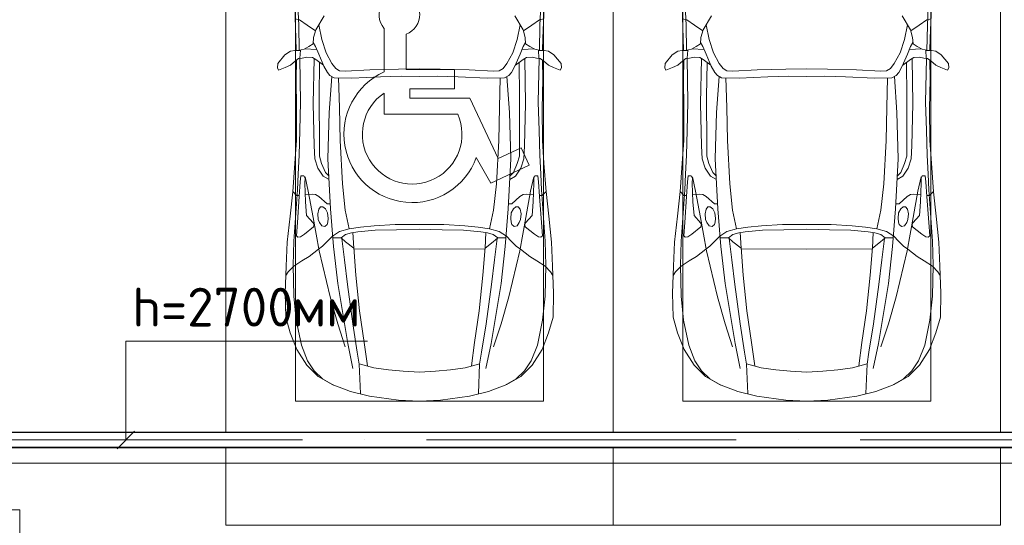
# Model space of a CAD drawing. Header units: millimetres. Extents: x -32229 to 192519, y -13689 to 125138.
# Tile 205 of 256: x 51205 to 57560, y 87650 to 90910. Entities that reach past the tile are written whole.
import ezdxf

# ---------------------------------------------------------------- set-up
doc = ezdxf.new("R2010")
doc.units = ezdxf.units.MM
doc.linetypes.add('ADSK_Осевая', pattern=[2800, 2000, -400, 0, -400])
doc.layers.add('A-DETL-____-OTLN', color=7, linetype='Continuous', lineweight=9, true_color=0x00a600)
for name, color, linetype, lineweight in [('A-DETL-GENF-OTLN', 7, 'Continuous', 18), ('A-FLOR-____-OTLN', 7, 'Continuous', 18), ('C-PRKG-____-OTLN', 7, 'Continuous', 18), ('E-CABL-TRAY-CNTR', 7, 'ADSK_Осевая', 18), ('E-CABL-TRAY-OTLN', 7, 'Continuous', 18), ('G-____-____-TEXT', 7, 'Continuous', 9), ('S-COLS-____-MCUT', 7, 'Continuous', 40)]:
    doc.layers.add(name, color=color, linetype=linetype, lineweight=lineweight)
doc.styles.add('ISOCPEUR', font='isocpeur.ttf', dxfattribs={"height": 250})

# ---------------------------------------------------------------- blocks, each defined once
blk = doc.blocks.new('АР_Машиноместо - 4900x2400_М__5300х2500_ С МГН-V122--01 ЭЛ')
at = {"layer": 'A-DETL-GENF-OTLN', "color": 254, "lineweight": 13, "true_color": 0xd4d4d4}
for p, q in [((462.8, -1889.5), (471.8, -2077.7)), ((2037.2, -1889.5), (2028.2, -2077.7)), ((471.8, -2077.7), (474.5, -2239.3)), ((2028.2, -2077.7), (2025.5, -2239.3)), ((483.3, -2571.4), (478, -2290)), ((570.6, -2291.4), (564.4, -2580.5)), ((1929.4, -2291.4), (1935.6, -2580.5)), ((2016.7, -2571.4), (2022, -2290)), ((728.4, -2415.7), (733.8, -2606.7)), ((1771.6, -2415.7), (1766.2, -2606.7)), ((477.8, -2754.7), (483.3, -2571.4)), ((564.4, -2580.5), (571.6, -2853.3)), ((1935.6, -2580.5), (1928.4, -2853.3)), ((2022.2, -2754.7), (2016.7, -2571.4)), ((733.8, -2606.7), (737.8, -2818.3)), ((1766.2, -2606.7), (1762.2, -2818.3)), ((473.9, -2913.7), (477.8, -2754.7)), ((2026.1, -2913.7), (2022.2, -2754.7)), ((571.6, -2853.3), (575.7, -2937.4)), ((737.8, -2818.3), (752.8, -3099)), ((1762.2, -2818.3), (1747.2, -3099)), ((1928.4, -2853.3), (1924.3, -2937.4)), ((466.3, -3036.3), (473.9, -2913.7)), ((2033.7, -3036.3), (2026.1, -2913.7)), ((575.7, -2937.4), (595.2, -2997.9)), ((1924.3, -2937.4), (1904.8, -2997.9)), ((462, -3136.6), (466.3, -3036.3)), ((595.2, -2997.9), (629, -3048.1)), ((629, -3048.1), (666.7, -3069.7)), ((1871, -3048.1), (1833.3, -3069.7)), ((1904.8, -2997.9), (1871, -3048.1)), ((2038, -3136.6), (2033.7, -3036.3)), ((512.5, -3053.2), (532.7, -3145.9)), ((752.8, -3099), (771.7, -3268.5)), ((1747.2, -3099), (1728.3, -3268.5)), ((1987.5, -3053.2), (1967.3, -3145.9)), ((439.5, -3468.5), (462, -3136.6)), ((532.7, -3145.9), (564, -3316.2)), ((1967.3, -3145.9), (1936, -3316.2)), ((2060.5, -3468.5), (2038, -3136.6)), ((771.7, -3268.5), (797.1, -3388.2)), ((1728.3, -3268.5), (1702.9, -3388.2)), ((564, -3316.2), (602.3, -3530.2)), ((1093.5, -3360.7), (957.1, -3368.9)), ((1250, -3360.7), (1093.5, -3360.7)), ((1250, -3360.7), (1406.5, -3360.7)), ((1406.5, -3360.7), (1542.9, -3368.9)), ((1936, -3316.2), (1897.7, -3530.2)), ((734.6, -3405.8), (688.5, -3435.5)), ((797.1, -3388.2), (734.6, -3405.8)), ((870, -3377.1), (797.1, -3388.2)), ((957.1, -3368.9), (870, -3377.1)), ((1542.9, -3368.9), (1630, -3377.1)), ((1630, -3377.1), (1702.9, -3388.2)), ((1702.9, -3388.2), (1765.4, -3405.8)), ((1765.4, -3405.8), (1811.5, -3435.5)), ((434.2, -3623.7), (439.5, -3468.5)), ((749.1, -3450.8), (765.5, -3589.1)), ((1750.9, -3450.8), (1734.5, -3589.1)), ((2065.8, -3623.7), (2060.5, -3468.5)), ((602.3, -3530.2), (673.6, -3827.1)), ((695.7, -3502.8), (723.2, -3741.5)), ((1804.3, -3502.8), (1776.8, -3741.5)), ((1897.7, -3530.2), (1826.4, -3827.1)), ((765.5, -3589.1), (785.7, -3746.6)), ((1734.5, -3589.1), (1714.3, -3746.6)), ((438.6, -3823.4), (434.2, -3623.7)), ((2061.4, -3823.4), (2065.8, -3623.7)), ((723.2, -3741.5), (786.9, -4128.3)), ((785.7, -3746.6), (819.4, -4000.8)), ((1714.3, -3746.6), (1680.6, -4000.8)), ((1776.8, -3741.5), (1713.1, -4128.3)), ((454.7, -3976.8), (438.6, -3823.4)), ((673.6, -3827.1), (722.7, -4001.8)), ((1826.4, -3827.1), (1777.3, -4001.8)), ((2045.3, -3976.8), (2061.4, -3823.4)), ((488.6, -4138.1), (454.7, -3976.8)), ((722.7, -4001.8), (771.7, -4149.8)), ((819.4, -4000.8), (849, -4182.8)), ((1680.6, -4000.8), (1651, -4182.8)), ((1777.3, -4001.8), (1728.3, -4149.8)), ((2011.4, -4138.1), (2045.3, -3976.8)), ((786.9, -4128.3), (821.1, -4289.8)), ((1713.1, -4128.3), (1678.9, -4289.8)), ((527.8, -4239.8), (488.6, -4138.1)), ((849, -4182.8), (861.2, -4260.3)), ((1651, -4182.8), (1638.8, -4260.3)), ((1972.2, -4239.8), (2011.4, -4138.1)), ((571.5, -4303.1), (527.8, -4239.8)), ((1928.5, -4303.1), (1972.2, -4239.8)), ((625, -4354.8), (571.5, -4303.1)), ((1875, -4354.8), (1928.5, -4303.1)), ((696.3, -4395.8), (625, -4354.8)), ((1803.7, -4395.8), (1875, -4354.8))]:
    blk.add_line(p, q, dxfattribs=at)
at = {"layer": 'A-DETL-GENF-OTLN', "color": 253, "lineweight": 13, "true_color": 0xaaaaaa}
for p, q in [((444.9, -1956.8), (453, -2159.1)), ((2055.1, -1956.8), (2047, -2159.1)), ((634.6, -2015), (580.7, -2105.7)), ((1865.4, -2015), (1919.3, -2105.7)), ((475.1, -2041), (447.5, -2034.4)), ((525.5, -2074.6), (475.1, -2041)), ((578.8, -2112.6), (525.5, -2074.6)), ((619.7, -2168.6), (600.3, -2072.7)), ((1021.4, -2094.1), (1021.4, -2377.1)), ((1880.3, -2168.6), (1899.7, -2072.7)), ((1921.2, -2112.6), (1974.5, -2074.6)), ((1974.5, -2074.6), (2024.9, -2041)), ((2024.9, -2041), (2052.5, -2034.4)), ((453, -2159.1), (455, -2238.9)), ((567.1, -2153.8), (564.3, -2195.4)), ((580.7, -2105.7), (567.1, -2153.8)), ((1164.3, -2360.8), (1164.3, -2132.4)), ((1919.3, -2105.7), (1932.9, -2153.8)), ((1932.9, -2153.8), (1935.7, -2195.4)), ((2047, -2159.1), (2045, -2238.9)), ((536.7, -2211.8), (505.1, -2230)), ((564.3, -2195.4), (536.7, -2211.8)), ((579.9, -2213.8), (564.9, -2186.5)), ((600.8, -2263), (579.9, -2213.8)), ((647.3, -2254.2), (619.7, -2168.6)), ((1852.7, -2254.2), (1880.3, -2168.6)), ((1899.2, -2263), (1920.1, -2213.8)), ((1920.1, -2213.8), (1935.1, -2186.5)), ((1935.7, -2195.4), (1963.3, -2211.8)), ((1963.3, -2211.8), (1994.9, -2230)), ((335.2, -2322.3), (381.7, -2266.4)), ((381.7, -2266.4), (417.4, -2243.4)), ((417.4, -2243.4), (445.1, -2238.7)), ((445.1, -2238.7), (481.8, -2239.5)), ((505.1, -2230), (467.5, -2239.2)), ((482, -2235.6), (479.1, -2288.7)), ((523.3, -2281.2), (493.6, -2288.6)), ((586.6, -2231.3), (510.1, -2227.1)), ((559, -2282.6), (523.3, -2281.2)), ((580.6, -2296), (559, -2282.6)), ((633.8, -2340.5), (600.8, -2263)), ((685.1, -2322.3), (647.3, -2254.2)), ((1814.9, -2322.3), (1852.7, -2254.2)), ((1866.2, -2340.5), (1899.2, -2263)), ((1913.4, -2231.3), (1989.9, -2227.1)), ((1919.4, -2296), (1941, -2282.6)), ((1941, -2282.6), (1976.7, -2281.2)), ((1976.7, -2281.2), (2006.4, -2288.6)), ((1994.9, -2230), (2032.5, -2239.2)), ((2018, -2235.6), (2020.9, -2288.7)), ((2054.9, -2238.7), (2018.2, -2239.5)), ((2082.6, -2243.4), (2054.9, -2238.7)), ((2118.3, -2266.4), (2082.6, -2243.4)), ((2164.8, -2322.3), (2118.3, -2266.4)), ((333.1, -2350.6), (335.2, -2322.3)), ((341.2, -2366.2), (333.1, -2350.6)), ((384.4, -2347.9), (341.2, -2366.2)), ((417.4, -2333.8), (384.4, -2347.9)), ((449.8, -2306.1), (417.4, -2333.8)), ((470, -2290), (449.8, -2306.1)), ((454.5, -2423.6), (456, -2301.1)), ((493.6, -2288.6), (470, -2290)), ((630.6, -2332.9), (580.6, -2296)), ((603.5, -2534.3), (606.1, -2314.9)), ((656.7, -2380.3), (633.8, -2340.5)), ((710, -2355.4), (685.1, -2322.3)), ((1790, -2355.4), (1814.9, -2322.3)), ((1843.3, -2380.3), (1866.2, -2340.5)), ((1869.4, -2332.9), (1919.4, -2296)), ((1896.5, -2534.3), (1893.9, -2314.9)), ((2006.4, -2288.6), (2030, -2290)), ((2030, -2290), (2050.2, -2306.1)), ((2045.5, -2423.6), (2044, -2301.1)), ((2050.2, -2306.1), (2082.6, -2333.8)), ((2082.6, -2333.8), (2115.6, -2347.9)), ((2115.6, -2347.9), (2158.8, -2366.2)), ((2158.8, -2366.2), (2166.9, -2350.6)), ((2166.9, -2350.6), (2164.8, -2322.3)), ((672.8, -2399.7), (656.7, -2380.3)), ((684.8, -2406.5), (667.8, -2638.3)), ((700.6, -2415.4), (672.8, -2399.7)), ((734.3, -2368.8), (710, -2355.4)), ((772.7, -2371.5), (734.3, -2368.8)), ((929.1, -2364.1), (772.7, -2371.5)), ((999.2, -2409.3), (813.8, -2416.7)), ((1115.2, -2358.7), (929.1, -2364.1)), ((1132.7, -2404.6), (999.2, -2409.3)), ((1250, -2357.8), (1115.2, -2358.7)), ((1250, -2406.6), (1132.7, -2404.6)), ((1477, -2360.8), (1164.3, -2360.8)), ((1250, -2357.8), (1384.8, -2358.7)), ((1250, -2406.6), (1367.3, -2404.6)), ((1367.3, -2404.6), (1500.8, -2409.3)), ((1384.8, -2358.7), (1570.9, -2364.1)), ((1477, -2484.7), (1477, -2360.8)), ((1500.8, -2409.3), (1686.2, -2416.7)), ((1570.9, -2364.1), (1727.3, -2371.5)), ((1727.3, -2371.5), (1765.7, -2368.8)), ((1765.7, -2368.8), (1790, -2355.4)), ((1799.4, -2415.4), (1827.2, -2399.7)), ((1815.2, -2406.5), (1832.2, -2638.3)), ((1827.2, -2399.7), (1843.3, -2380.3)), ((456.8, -2613.6), (454.5, -2423.6)), ((813.8, -2416.7), (700.6, -2415.4)), ((1686.2, -2416.7), (1799.4, -2415.4)), ((2043.2, -2613.6), (2045.5, -2423.6)), ((604.4, -2850.8), (603.5, -2534.3)), ((1021.4, -2513.4), (1021.4, -2650)), ((1187.9, -2546.1), (1187.9, -2484.7)), ((1187.9, -2484.7), (1477, -2484.7)), ((1895.6, -2850.8), (1896.5, -2534.3)), ((1575.5, -2546.1), (1187.9, -2546.1)), ((1757.2, -2935.8), (1575.5, -2546.1)), ((456.1, -2818.3), (456.8, -2613.6)), ((667.8, -2638.3), (659.3, -2936)), ((1021.4, -2650), (1497.8, -2650)), ((1832.2, -2638.3), (1840.7, -2936)), ((2043.9, -2818.3), (2043.2, -2613.6)), ((446, -2964.8), (456.1, -2818.3)), ((604.4, -2919.4), (604.4, -2850.8)), ((1895.6, -2919.4), (1895.6, -2850.8)), ((2054, -2964.8), (2043.9, -2818.3)), ((618.7, -2966.7), (604.4, -2919.4)), ((1907, -2866), (1757.2, -2935.8)), ((1881.3, -2966.7), (1895.6, -2919.4)), ((1959.3, -2978.3), (1907, -2866)), ((432.8, -3149.3), (446, -2964.8)), ((643.6, -3024.6), (618.7, -2966.7)), ((659.3, -2936), (676.4, -3260.1)), ((1617.1, -2929.5), (1711.9, -3093.7)), ((1711.9, -3093.7), (1959.3, -2978.3)), ((1840.7, -2936), (1823.6, -3260.1)), ((1856.4, -3024.6), (1881.3, -2966.7)), ((2067.2, -3149.3), (2054, -2964.8)), ((485.6, -3046.1), (480.8, -3085)), ((504.5, -3046.6), (485.6, -3046.1)), ((512.2, -3061.4), (504.5, -3046.6)), ((665.1, -3046.1), (643.6, -3024.6)), ((1834.9, -3046.1), (1856.4, -3024.6)), ((1987.8, -3061.4), (1995.5, -3046.6)), ((1995.5, -3046.6), (2014.4, -3046.1)), ((2014.4, -3046.1), (2019.2, -3085)), ((480.8, -3085), (474.8, -3179.9)), ((510.9, -3094.6), (512.2, -3061.4)), ((515.3, -3213.7), (510.9, -3094.6)), ((1984.7, -3213.7), (1989.1, -3094.6)), ((1989.1, -3094.6), (1987.8, -3061.4)), ((2019.2, -3085), (2025.2, -3179.9)), ((415.7, -3305.9), (432.8, -3149.3)), ((456.9, -3174.2), (432.9, -3148.3)), ((475.2, -3173.5), (456.9, -3174.2)), ((558.4, -3165.4), (513.6, -3168)), ((579.5, -3167.7), (558.4, -3165.4)), ((601.7, -3179.4), (579.5, -3167.7)), ((1898.3, -3179.4), (1920.5, -3167.7)), ((1920.5, -3167.7), (1941.6, -3165.4)), ((1941.6, -3165.4), (1986.4, -3168)), ((2024.8, -3173.5), (2043.1, -3174.2)), ((2043.1, -3174.2), (2067.1, -3148.3)), ((2084.3, -3305.9), (2067.1, -3148.3)), ((474.8, -3179.9), (462.2, -3347.3)), ((522.2, -3303.2), (515.3, -3213.7)), ((654.5, -3228.1), (601.7, -3179.4)), ((674.6, -3227.6), (654.5, -3228.1)), ((1825.4, -3227.6), (1845.5, -3228.1)), ((1845.5, -3228.1), (1898.3, -3179.4)), ((1977.8, -3303.2), (1984.7, -3213.7)), ((2025.2, -3179.9), (2037.8, -3347.3)), ((564.6, -3349.7), (522.2, -3303.2)), ((599.8, -3262.3), (593.6, -3292.5)), ((593.6, -3292.5), (597.1, -3327.4)), ((612.1, -3245.7), (599.8, -3262.3)), ((626.8, -3246.1), (612.1, -3245.7)), ((643.2, -3259.9), (626.8, -3246.1)), ((657.2, -3286.3), (643.2, -3259.9)), ((661.1, -3321.2), (657.2, -3286.3)), ((676.4, -3260.1), (695.7, -3502.8)), ((1823.6, -3260.1), (1804.3, -3502.8)), ((1838.9, -3321.2), (1842.8, -3286.3)), ((1842.8, -3286.3), (1856.8, -3259.9)), ((1856.8, -3259.9), (1873.2, -3246.1)), ((1873.2, -3246.1), (1887.9, -3245.7)), ((1887.9, -3245.7), (1900.2, -3262.3)), ((1900.2, -3262.3), (1906.4, -3292.5)), ((1906.4, -3292.5), (1902.9, -3327.4)), ((1935.4, -3349.7), (1977.8, -3303.2)), ((397.1, -3474.2), (415.7, -3305.9)), ((462.2, -3347.3), (456.6, -3434.5)), ((569.7, -3360.7), (564.6, -3349.7)), ((566.8, -3375.1), (569.7, -3360.7)), ((597.1, -3327.4), (605.2, -3346.8)), ((605.2, -3346.8), (620, -3369.3)), ((638.7, -3372.5), (654.1, -3360.7)), ((654.1, -3360.7), (658.7, -3344.5)), ((658.7, -3344.5), (661.1, -3321.2)), ((1841.3, -3344.5), (1838.9, -3321.2)), ((1845.9, -3360.7), (1841.3, -3344.5)), ((1861.3, -3372.5), (1845.9, -3360.7)), ((1894.8, -3346.8), (1880, -3369.3)), ((1902.9, -3327.4), (1894.8, -3346.8)), ((1930.3, -3360.7), (1935.4, -3349.7)), ((1933.2, -3375.1), (1930.3, -3360.7)), ((2037.8, -3347.3), (2043.4, -3434.5)), ((2102.9, -3474.2), (2084.3, -3305.9)), ((481.5, -3439.1), (508, -3422.8)), ((508, -3422.8), (566.8, -3375.1)), ((620, -3369.3), (638.7, -3372.5)), ((773, -3424.2), (744.1, -3447.2)), ((811.1, -3414.8), (773, -3424.2)), ((853.3, -3407.2), (811.1, -3414.8)), ((825.6, -3512.1), (821, -3413)), ((965.3, -3397.8), (853.3, -3407.2)), ((1102.5, -3394.3), (965.3, -3397.8)), ((1250, -3391.3), (1102.5, -3394.3)), ((1250, -3391.3), (1397.5, -3394.3)), ((1397.5, -3394.3), (1534.7, -3397.8)), ((1534.7, -3397.8), (1646.7, -3407.2)), ((1646.7, -3407.2), (1688.9, -3414.8)), ((1674.4, -3512.1), (1679, -3413)), ((1688.9, -3414.8), (1727, -3424.2)), ((1727, -3424.2), (1755.7, -3447)), ((1880, -3369.3), (1861.3, -3372.5)), ((1992, -3422.8), (1933.2, -3375.1)), ((2018.5, -3439.1), (1992, -3422.8)), ((390.2, -3630), (397.1, -3474.2)), ((456.6, -3434.5), (466.2, -3441.1)), ((466.2, -3441.1), (481.5, -3439.1)), ((654.7, -3470.4), (624.9, -3501.2)), ((690.2, -3433.7), (654.7, -3470.4)), ((744.1, -3447.2), (691.3, -3447.2)), ((744.3, -3447), (773.2, -3472.4)), ((773.2, -3472.4), (825.6, -3512.1)), ((1726.8, -3472.4), (1674.4, -3512.1)), ((1755.7, -3447), (1726.8, -3472.4)), ((1755.7, -3447.2), (1808.7, -3447.2)), ((1809.8, -3433.7), (1845.3, -3470.4)), ((1845.3, -3470.4), (1875.1, -3501.2)), ((2033.8, -3441.1), (2018.5, -3439.1)), ((2043.4, -3434.5), (2033.8, -3441.1)), ((2109.8, -3630), (2102.9, -3474.2)), ((598.3, -3518.6), (537.9, -3567)), ((624.9, -3501.2), (598.3, -3518.6)), ((840.1, -3687.8), (826.6, -3509.6)), ((1250, -3520.1), (827.2, -3517.2)), ((1250, -3520.1), (1672.8, -3517.2)), ((1659.9, -3687.8), (1673.4, -3509.6)), ((1875.1, -3501.2), (1901.7, -3518.6)), ((1901.7, -3518.6), (1962.1, -3567)), ((491.4, -3594.2), (438.6, -3629.8)), ((537.9, -3567), (491.4, -3594.2)), ((1962.1, -3567), (2008.6, -3594.2)), ((2008.6, -3594.2), (2061.4, -3629.8)), ((384, -3802.9), (390.2, -3630)), ((403.8, -3665.5), (388.1, -3688.4)), ((438.6, -3629.8), (403.8, -3665.5)), ((2061.4, -3629.8), (2096.2, -3665.5)), ((2096.2, -3665.5), (2111.9, -3688.4)), ((2116, -3802.9), (2109.8, -3630)), ((863.9, -3917.5), (840.1, -3687.8)), ((1636.1, -3917.5), (1659.9, -3687.8)), ((387.4, -3958.4), (384, -3802.9)), ((2112.6, -3958.4), (2116, -3802.9)), ((893.6, -4121.6), (863.9, -3917.5)), ((1606.4, -4121.6), (1636.1, -3917.5)), ((416.4, -4059.2), (387.4, -3958.4)), ((2083.6, -4059.2), (2112.6, -3958.4)), ((458.6, -4167), (416.4, -4059.2)), ((2041.4, -4167), (2083.6, -4059.2)), ((914, -4272.5), (893.6, -4121.6)), ((1586, -4272.5), (1606.4, -4121.6)), ((522.5, -4267.9), (458.6, -4167)), ((1977.5, -4267.9), (2041.4, -4167)), ((596.3, -4340.6), (522.5, -4267.9)), ((955.5, -4283.9), (861, -4259.4)), ((861.2, -4260.3), (869.3, -4451.1)), ((1050.4, -4297.3), (955.5, -4283.9)), ((1146, -4306.7), (1050.4, -4297.3)), ((1250, -4312), (1146, -4306.7)), ((1250, -4312), (1354, -4306.7)), ((1354, -4306.7), (1449.6, -4297.3)), ((1449.6, -4297.3), (1544.5, -4283.9)), ((1544.5, -4283.9), (1639, -4259.4)), ((1638.8, -4260.3), (1630.7, -4451.1)), ((1903.7, -4340.6), (1977.5, -4267.9)), ((686, -4391.6), (596.3, -4340.6)), ((1814, -4391.6), (1903.7, -4340.6)), ((804.4, -4436.7), (686, -4391.6)), ((927, -4466.6), (804.4, -4436.7)), ((1573, -4466.6), (1695.6, -4436.7)), ((1695.6, -4436.7), (1814, -4391.6)), ((1114.6, -4493), (927, -4466.6)), ((1250, -4500), (1114.6, -4493)), ((1250, -4500), (1385.4, -4493)), ((1385.4, -4493), (1573, -4466.6))]:
    blk.add_line(p, q, dxfattribs=at)
for centre, radius, start, end in [((1120.8, -2008.7), 131.1, 289.36321, 220.63679), ((1203.2, -2778.5), 440.6, 114.36597, 339.96019), ((1203.2, -2778.5), 321.5, 124.43786, 23.56214)]:
    blk.add_arc(centre, radius, start, end, dxfattribs=at)
at = {"layer": 'C-PRKG-____-OTLN', "color": 253, "lineweight": 13, "true_color": 0xaaaaaa}
for p, q in [((0, 0), (0, -4699.7)), ((2500, 0), (2500, -4699.7)), ((450, -800), (450, -4500)), ((2050, -800), (2050, -4500)), ((450, -4500), (2050, -4500)), ((0, -4799.7), (0, -5300)), ((2500, -4799.7), (2500, -5300)), ((2500, -5300), (0, -5300))]:
    blk.add_line(p, q, dxfattribs=at)
blk = doc.blocks.new('АР_Машиноместо - 4900x2400_М__5300х2500_-V123--01 ЭЛ')
at = {"layer": 'A-DETL-GENF-OTLN', "color": 253, "lineweight": 13, "true_color": 0xaaaaaa}
for p, q in [((927, 4466.6), (804.4, 4436.7)), ((861.2, 4260.3), (869.3, 4451.1)), ((1114.6, 4493), (927, 4466.6)), ((1250, 4500), (1114.6, 4493)), ((1250, 4500), (1385.4, 4493)), ((1385.4, 4493), (1573, 4466.6)), ((1573, 4466.6), (1695.6, 4436.7)), ((1638.8, 4260.3), (1630.7, 4451.1)), ((686, 4391.6), (596.3, 4340.6)), ((804.4, 4436.7), (686, 4391.6)), ((1695.6, 4436.7), (1814, 4391.6)), ((1814, 4391.6), (1903.7, 4340.6)), ((596.3, 4340.6), (522.5, 4267.9)), ((1903.7, 4340.6), (1977.5, 4267.9)), ((522.5, 4267.9), (458.6, 4167)), ((955.5, 4283.9), (861, 4259.4)), ((914, 4272.5), (893.6, 4121.6)), ((1050.4, 4297.3), (955.5, 4283.9)), ((1146, 4306.7), (1050.4, 4297.3)), ((1250, 4312), (1146, 4306.7)), ((1250, 4312), (1354, 4306.7)), ((1354, 4306.7), (1449.6, 4297.3)), ((1449.6, 4297.3), (1544.5, 4283.9)), ((1544.5, 4283.9), (1639, 4259.4)), ((1586, 4272.5), (1606.4, 4121.6)), ((1977.5, 4267.9), (2041.4, 4167)), ((458.6, 4167), (416.4, 4059.2)), ((2041.4, 4167), (2083.6, 4059.2)), ((893.6, 4121.6), (863.9, 3917.5)), ((1606.4, 4121.6), (1636.1, 3917.5)), ((416.4, 4059.2), (387.4, 3958.4)), ((2083.6, 4059.2), (2112.6, 3958.4)), ((387.4, 3958.4), (384, 3802.9)), ((2112.6, 3958.4), (2116, 3802.9)), ((863.9, 3917.5), (840.1, 3687.8)), ((1636.1, 3917.5), (1659.9, 3687.8)), ((384, 3802.9), (390.2, 3630)), ((2116, 3802.9), (2109.8, 3630)), ((403.8, 3665.5), (388.1, 3688.4)), ((840.1, 3687.8), (826.6, 3509.6)), ((1659.9, 3687.8), (1673.4, 3509.6)), ((2096.2, 3665.5), (2111.9, 3688.4)), ((390.2, 3630), (397.1, 3474.2)), ((438.6, 3629.8), (403.8, 3665.5)), ((491.4, 3594.2), (438.6, 3629.8)), ((2008.6, 3594.2), (2061.4, 3629.8)), ((2061.4, 3629.8), (2096.2, 3665.5)), ((2109.8, 3630), (2102.9, 3474.2)), ((537.9, 3567), (491.4, 3594.2)), ((598.3, 3518.6), (537.9, 3567)), ((1901.7, 3518.6), (1962.1, 3567)), ((1962.1, 3567), (2008.6, 3594.2)), ((624.9, 3501.2), (598.3, 3518.6)), ((654.7, 3470.4), (624.9, 3501.2)), ((676.4, 3260.1), (695.7, 3502.8)), ((773.2, 3472.4), (825.6, 3512.1)), ((825.6, 3512.1), (821, 3413)), ((1250, 3520.1), (827.2, 3517.2)), ((1250, 3520.1), (1672.8, 3517.2)), ((1674.4, 3512.1), (1679, 3413)), ((1726.8, 3472.4), (1674.4, 3512.1)), ((1823.6, 3260.1), (1804.3, 3502.8)), ((1845.3, 3470.4), (1875.1, 3501.2)), ((1875.1, 3501.2), (1901.7, 3518.6)), ((397.1, 3474.2), (415.7, 3305.9)), ((456.6, 3434.5), (466.2, 3441.1)), ((462.2, 3347.3), (456.6, 3434.5)), ((466.2, 3441.1), (481.5, 3439.1)), ((481.5, 3439.1), (508, 3422.8)), ((690.2, 3433.7), (654.7, 3470.4)), ((744.1, 3447.2), (691.3, 3447.2)), ((773, 3424.2), (744.1, 3447.2)), ((744.3, 3447), (773.2, 3472.4)), ((1755.7, 3447), (1726.8, 3472.4)), ((1727, 3424.2), (1755.7, 3447)), ((1755.7, 3447.2), (1808.7, 3447.2)), ((1809.8, 3433.7), (1845.3, 3470.4)), ((2018.5, 3439.1), (1992, 3422.8)), ((2033.8, 3441.1), (2018.5, 3439.1)), ((2043.4, 3434.5), (2033.8, 3441.1)), ((2037.8, 3347.3), (2043.4, 3434.5)), ((2102.9, 3474.2), (2084.3, 3305.9)), ((508, 3422.8), (566.8, 3375.1)), ((566.8, 3375.1), (569.7, 3360.7)), ((605.2, 3346.8), (620, 3369.3)), ((620, 3369.3), (638.7, 3372.5)), ((638.7, 3372.5), (654.1, 3360.7)), ((811.1, 3414.8), (773, 3424.2)), ((853.3, 3407.2), (811.1, 3414.8)), ((965.3, 3397.8), (853.3, 3407.2)), ((1102.5, 3394.3), (965.3, 3397.8)), ((1250, 3391.3), (1102.5, 3394.3)), ((1250, 3391.3), (1397.5, 3394.3)), ((1397.5, 3394.3), (1534.7, 3397.8)), ((1534.7, 3397.8), (1646.7, 3407.2)), ((1646.7, 3407.2), (1688.9, 3414.8)), ((1688.9, 3414.8), (1727, 3424.2)), ((1861.3, 3372.5), (1845.9, 3360.7)), ((1880, 3369.3), (1861.3, 3372.5)), ((1894.8, 3346.8), (1880, 3369.3)), ((1933.2, 3375.1), (1930.3, 3360.7)), ((1992, 3422.8), (1933.2, 3375.1)), ((415.7, 3305.9), (432.8, 3149.3)), ((474.8, 3179.9), (462.2, 3347.3)), ((564.6, 3349.7), (522.2, 3303.2)), ((569.7, 3360.7), (564.6, 3349.7)), ((593.6, 3292.5), (597.1, 3327.4)), ((597.1, 3327.4), (605.2, 3346.8)), ((654.1, 3360.7), (658.7, 3344.5)), ((661.1, 3321.2), (657.2, 3286.3)), ((658.7, 3344.5), (661.1, 3321.2)), ((1841.3, 3344.5), (1838.9, 3321.2)), ((1838.9, 3321.2), (1842.8, 3286.3)), ((1845.9, 3360.7), (1841.3, 3344.5)), ((1902.9, 3327.4), (1894.8, 3346.8)), ((1906.4, 3292.5), (1902.9, 3327.4)), ((1930.3, 3360.7), (1935.4, 3349.7)), ((1935.4, 3349.7), (1977.8, 3303.2)), ((2025.2, 3179.9), (2037.8, 3347.3)), ((2084.3, 3305.9), (2067.1, 3148.3)), ((522.2, 3303.2), (515.3, 3213.7)), ((599.8, 3262.3), (593.6, 3292.5)), ((612.1, 3245.7), (599.8, 3262.3)), ((626.8, 3246.1), (612.1, 3245.7)), ((643.2, 3259.9), (626.8, 3246.1)), ((657.2, 3286.3), (643.2, 3259.9)), ((659.3, 2936), (676.4, 3260.1)), ((1840.7, 2936), (1823.6, 3260.1)), ((1842.8, 3286.3), (1856.8, 3259.9)), ((1856.8, 3259.9), (1873.2, 3246.1)), ((1873.2, 3246.1), (1887.9, 3245.7)), ((1887.9, 3245.7), (1900.2, 3262.3)), ((1900.2, 3262.3), (1906.4, 3292.5)), ((1977.8, 3303.2), (1984.7, 3213.7)), ((480.8, 3085), (474.8, 3179.9)), ((515.3, 3213.7), (510.9, 3094.6)), ((601.7, 3179.4), (579.5, 3167.7)), ((654.5, 3228.1), (601.7, 3179.4)), ((674.6, 3227.6), (654.5, 3228.1)), ((1825.4, 3227.6), (1845.5, 3228.1)), ((1845.5, 3228.1), (1898.3, 3179.4)), ((1898.3, 3179.4), (1920.5, 3167.7)), ((1984.7, 3213.7), (1989.1, 3094.6)), ((2019.2, 3085), (2025.2, 3179.9)), ((432.8, 3149.3), (446, 2964.8)), ((456.9, 3174.2), (432.9, 3148.3)), ((475.2, 3173.5), (456.9, 3174.2)), ((558.4, 3165.4), (513.6, 3168)), ((579.5, 3167.7), (558.4, 3165.4)), ((1920.5, 3167.7), (1941.6, 3165.4)), ((1941.6, 3165.4), (1986.4, 3168)), ((2024.8, 3173.5), (2043.1, 3174.2)), ((2043.1, 3174.2), (2067.1, 3148.3)), ((2067.2, 3149.3), (2054, 2964.8)), ((485.6, 3046.1), (480.8, 3085)), ((512.2, 3061.4), (504.5, 3046.6)), ((510.9, 3094.6), (512.2, 3061.4)), ((1989.1, 3094.6), (1987.8, 3061.4)), ((1987.8, 3061.4), (1995.5, 3046.6)), ((2014.4, 3046.1), (2019.2, 3085)), ((504.5, 3046.6), (485.6, 3046.1)), ((643.6, 3024.6), (618.7, 2966.7)), ((665.1, 3046.1), (643.6, 3024.6)), ((1834.9, 3046.1), (1856.4, 3024.6)), ((1856.4, 3024.6), (1881.3, 2966.7)), ((1995.5, 3046.6), (2014.4, 3046.1)), ((446, 2964.8), (456.1, 2818.3)), ((618.7, 2966.7), (604.4, 2919.4)), ((667.8, 2638.3), (659.3, 2936)), ((1832.2, 2638.3), (1840.7, 2936)), ((1881.3, 2966.7), (1895.6, 2919.4)), ((2054, 2964.8), (2043.9, 2818.3)), ((604.4, 2919.4), (604.4, 2850.8)), ((1895.6, 2919.4), (1895.6, 2850.8)), ((456.1, 2818.3), (456.8, 2613.6)), ((604.4, 2850.8), (603.5, 2534.3)), ((1895.6, 2850.8), (1896.5, 2534.3)), ((2043.9, 2818.3), (2043.2, 2613.6)), ((456.8, 2613.6), (454.5, 2423.6)), ((684.8, 2406.5), (667.8, 2638.3)), ((1815.2, 2406.5), (1832.2, 2638.3)), ((2043.2, 2613.6), (2045.5, 2423.6)), ((603.5, 2534.3), (606.1, 2314.9)), ((1896.5, 2534.3), (1893.9, 2314.9)), ((454.5, 2423.6), (456, 2301.1)), ((700.6, 2415.4), (672.8, 2399.7)), ((813.8, 2416.7), (700.6, 2415.4)), ((999.2, 2409.3), (813.8, 2416.7)), ((1500.8, 2409.3), (1686.2, 2416.7)), ((1686.2, 2416.7), (1799.4, 2415.4)), ((1799.4, 2415.4), (1827.2, 2399.7)), ((2045.5, 2423.6), (2044, 2301.1)), ((341.2, 2366.2), (333.1, 2350.6)), ((384.4, 2347.9), (341.2, 2366.2)), ((656.7, 2380.3), (633.8, 2340.5)), ((672.8, 2399.7), (656.7, 2380.3)), ((710, 2355.4), (685.1, 2322.3)), ((734.3, 2368.8), (710, 2355.4)), ((772.7, 2371.5), (734.3, 2368.8)), ((929.1, 2364.1), (772.7, 2371.5)), ((1115.2, 2358.7), (929.1, 2364.1)), ((1132.7, 2404.6), (999.2, 2409.3)), ((1250, 2357.8), (1115.2, 2358.7)), ((1250, 2406.6), (1132.7, 2404.6)), ((1250, 2406.6), (1367.3, 2404.6)), ((1250, 2357.8), (1384.8, 2358.7)), ((1367.3, 2404.6), (1500.8, 2409.3)), ((1384.8, 2358.7), (1570.9, 2364.1)), ((1570.9, 2364.1), (1727.3, 2371.5)), ((1727.3, 2371.5), (1765.7, 2368.8)), ((1765.7, 2368.8), (1790, 2355.4)), ((1790, 2355.4), (1814.9, 2322.3)), ((1827.2, 2399.7), (1843.3, 2380.3)), ((1843.3, 2380.3), (1866.2, 2340.5)), ((2115.6, 2347.9), (2158.8, 2366.2)), ((2158.8, 2366.2), (2166.9, 2350.6)), ((333.1, 2350.6), (335.2, 2322.3)), ((335.2, 2322.3), (381.7, 2266.4)), ((417.4, 2333.8), (384.4, 2347.9)), ((449.8, 2306.1), (417.4, 2333.8)), ((470, 2290), (449.8, 2306.1)), ((493.6, 2288.6), (470, 2290)), ((482, 2235.6), (479.1, 2288.7)), ((523.3, 2281.2), (493.6, 2288.6)), ((580.6, 2296), (559, 2282.6)), ((630.6, 2332.9), (580.6, 2296)), ((633.8, 2340.5), (600.8, 2263)), ((685.1, 2322.3), (647.3, 2254.2)), ((1814.9, 2322.3), (1852.7, 2254.2)), ((1866.2, 2340.5), (1899.2, 2263)), ((1869.4, 2332.9), (1919.4, 2296)), ((1919.4, 2296), (1941, 2282.6)), ((1976.7, 2281.2), (2006.4, 2288.6)), ((2006.4, 2288.6), (2030, 2290)), ((2018, 2235.6), (2020.9, 2288.7)), ((2030, 2290), (2050.2, 2306.1)), ((2050.2, 2306.1), (2082.6, 2333.8)), ((2082.6, 2333.8), (2115.6, 2347.9)), ((2164.8, 2322.3), (2118.3, 2266.4)), ((2166.9, 2350.6), (2164.8, 2322.3)), ((381.7, 2266.4), (417.4, 2243.4)), ((417.4, 2243.4), (445.1, 2238.7)), ((445.1, 2238.7), (481.8, 2239.5)), ((453, 2159.1), (455, 2238.9)), ((505.1, 2230), (467.5, 2239.2)), ((536.7, 2211.8), (505.1, 2230)), ((586.6, 2231.3), (510.1, 2227.1)), ((559, 2282.6), (523.3, 2281.2)), ((600.8, 2263), (579.9, 2213.8)), ((647.3, 2254.2), (619.7, 2168.6)), ((1852.7, 2254.2), (1880.3, 2168.6)), ((1899.2, 2263), (1920.1, 2213.8)), ((1913.4, 2231.3), (1989.9, 2227.1)), ((1941, 2282.6), (1976.7, 2281.2)), ((1963.3, 2211.8), (1994.9, 2230)), ((1994.9, 2230), (2032.5, 2239.2)), ((2054.9, 2238.7), (2018.2, 2239.5)), ((2047, 2159.1), (2045, 2238.9)), ((2082.6, 2243.4), (2054.9, 2238.7)), ((2118.3, 2266.4), (2082.6, 2243.4)), ((564.3, 2195.4), (536.7, 2211.8)), ((567.1, 2153.8), (564.3, 2195.4)), ((579.9, 2213.8), (564.9, 2186.5)), ((619.7, 2168.6), (600.3, 2072.7)), ((1880.3, 2168.6), (1899.7, 2072.7)), ((1920.1, 2213.8), (1935.1, 2186.5)), ((1932.9, 2153.8), (1935.7, 2195.4)), ((1935.7, 2195.4), (1963.3, 2211.8)), ((444.9, 1956.8), (453, 2159.1)), ((578.8, 2112.6), (525.5, 2074.6)), ((580.7, 2105.7), (567.1, 2153.8)), ((634.6, 2015), (580.7, 2105.7)), ((1865.4, 2015), (1919.3, 2105.7)), ((1919.3, 2105.7), (1932.9, 2153.8)), ((1921.2, 2112.6), (1974.5, 2074.6)), ((2055.1, 1956.8), (2047, 2159.1)), ((475.1, 2041), (447.5, 2034.4)), ((525.5, 2074.6), (475.1, 2041)), ((1974.5, 2074.6), (2024.9, 2041)), ((2024.9, 2041), (2052.5, 2034.4))]:
    blk.add_line(p, q, dxfattribs=at)
at = {"layer": 'A-DETL-GENF-OTLN', "color": 254, "lineweight": 13, "true_color": 0xd4d4d4}
for p, q in [((696.3, 4395.8), (625, 4354.8)), ((1803.7, 4395.8), (1875, 4354.8)), ((625, 4354.8), (571.5, 4303.1)), ((1875, 4354.8), (1928.5, 4303.1)), ((571.5, 4303.1), (527.8, 4239.8)), ((786.9, 4128.3), (821.1, 4289.8)), ((849, 4182.8), (861.2, 4260.3)), ((1651, 4182.8), (1638.8, 4260.3)), ((1713.1, 4128.3), (1678.9, 4289.8)), ((1928.5, 4303.1), (1972.2, 4239.8)), ((527.8, 4239.8), (488.6, 4138.1)), ((1972.2, 4239.8), (2011.4, 4138.1)), ((488.6, 4138.1), (454.7, 3976.8)), ((722.7, 4001.8), (771.7, 4149.8)), ((819.4, 4000.8), (849, 4182.8)), ((1680.6, 4000.8), (1651, 4182.8)), ((1777.3, 4001.8), (1728.3, 4149.8)), ((2011.4, 4138.1), (2045.3, 3976.8)), ((723.2, 3741.5), (786.9, 4128.3)), ((1776.8, 3741.5), (1713.1, 4128.3)), ((454.7, 3976.8), (438.6, 3823.4)), ((673.6, 3827.1), (722.7, 4001.8)), ((785.7, 3746.6), (819.4, 4000.8)), ((1714.3, 3746.6), (1680.6, 4000.8)), ((1826.4, 3827.1), (1777.3, 4001.8)), ((2045.3, 3976.8), (2061.4, 3823.4)), ((438.6, 3823.4), (434.2, 3623.7)), ((602.3, 3530.2), (673.6, 3827.1)), ((1897.7, 3530.2), (1826.4, 3827.1)), ((2061.4, 3823.4), (2065.8, 3623.7)), ((695.7, 3502.8), (723.2, 3741.5)), ((765.5, 3589.1), (785.7, 3746.6)), ((1734.5, 3589.1), (1714.3, 3746.6)), ((1804.3, 3502.8), (1776.8, 3741.5)), ((434.2, 3623.7), (439.5, 3468.5)), ((2065.8, 3623.7), (2060.5, 3468.5)), ((749.1, 3450.8), (765.5, 3589.1)), ((1750.9, 3450.8), (1734.5, 3589.1)), ((564, 3316.2), (602.3, 3530.2)), ((1936, 3316.2), (1897.7, 3530.2)), ((439.5, 3468.5), (462, 3136.6)), ((734.6, 3405.8), (688.5, 3435.5)), ((1765.4, 3405.8), (1811.5, 3435.5)), ((2060.5, 3468.5), (2038, 3136.6)), ((797.1, 3388.2), (734.6, 3405.8)), ((771.7, 3268.5), (797.1, 3388.2)), ((870, 3377.1), (797.1, 3388.2)), ((957.1, 3368.9), (870, 3377.1)), ((1093.5, 3360.7), (957.1, 3368.9)), ((1406.5, 3360.7), (1542.9, 3368.9)), ((1542.9, 3368.9), (1630, 3377.1)), ((1630, 3377.1), (1702.9, 3388.2)), ((1702.9, 3388.2), (1765.4, 3405.8)), ((1728.3, 3268.5), (1702.9, 3388.2)), ((532.7, 3145.9), (564, 3316.2)), ((1250, 3360.7), (1093.5, 3360.7)), ((1250, 3360.7), (1406.5, 3360.7)), ((1967.3, 3145.9), (1936, 3316.2)), ((752.8, 3099), (771.7, 3268.5)), ((1747.2, 3099), (1728.3, 3268.5)), ((462, 3136.6), (466.3, 3036.3)), ((512.5, 3053.2), (532.7, 3145.9)), ((1987.5, 3053.2), (1967.3, 3145.9)), ((2038, 3136.6), (2033.7, 3036.3)), ((629, 3048.1), (666.7, 3069.7)), ((737.8, 2818.3), (752.8, 3099)), ((1762.2, 2818.3), (1747.2, 3099)), ((1871, 3048.1), (1833.3, 3069.7)), ((466.3, 3036.3), (473.9, 2913.7)), ((575.7, 2937.4), (595.2, 2997.9)), ((595.2, 2997.9), (629, 3048.1)), ((1904.8, 2997.9), (1871, 3048.1)), ((1924.3, 2937.4), (1904.8, 2997.9)), ((2033.7, 3036.3), (2026.1, 2913.7)), ((571.6, 2853.3), (575.7, 2937.4)), ((1928.4, 2853.3), (1924.3, 2937.4)), ((473.9, 2913.7), (477.8, 2754.7)), ((2026.1, 2913.7), (2022.2, 2754.7)), ((564.4, 2580.5), (571.6, 2853.3)), ((733.8, 2606.7), (737.8, 2818.3)), ((1766.2, 2606.7), (1762.2, 2818.3)), ((1935.6, 2580.5), (1928.4, 2853.3)), ((477.8, 2754.7), (483.3, 2571.4)), ((2022.2, 2754.7), (2016.7, 2571.4)), ((728.4, 2415.7), (733.8, 2606.7)), ((1771.6, 2415.7), (1766.2, 2606.7)), ((483.3, 2571.4), (478, 2290)), ((570.6, 2291.4), (564.4, 2580.5)), ((1929.4, 2291.4), (1935.6, 2580.5)), ((2016.7, 2571.4), (2022, 2290)), ((471.8, 2077.7), (474.5, 2239.3)), ((2028.2, 2077.7), (2025.5, 2239.3)), ((462.8, 1889.5), (471.8, 2077.7)), ((2037.2, 1889.5), (2028.2, 2077.7))]:
    blk.add_line(p, q, dxfattribs=at)
at = {"layer": 'C-PRKG-____-OTLN', "color": 253, "lineweight": 13, "true_color": 0xaaaaaa}
for p, q in [((2500, 5300), (0, 5300)), ((0, 4799.7), (0, 5300)), ((2500, 4799.7), (2500, 5300)), ((0, 0), (0, 4699.7)), ((2500, 0), (2500, 4699.7)), ((450, 4500), (2050, 4500)), ((450, 800), (450, 4500)), ((2050, 800), (2050, 4500))]:
    blk.add_line(p, q, dxfattribs=at)
blk = doc.blocks.new('Наметкина 10_РД_АР_П_отсоединено_rvt-1--01 ЭЛ')
at = {"layer": 'A-FLOR-____-OTLN', "color": 253, "lineweight": 13, "true_color": 0xaaaaaa}
blk.add_line((58010.3, 88050), (48630.3, 88050), dxfattribs=at)
at = {"layer": 'S-COLS-____-MCUT', "color": 253, "lineweight": 15, "true_color": 0xaaaaaa}
for p, q in [((51205.3, 87750), (50805.3, 87750)), ((51205.3, 87350), (51205.3, 87750))]:
    blk.add_line(p, q, dxfattribs=at)
at = {"layer": 'C-PRKG-____-OTLN', "color": 253, "lineweight": 13, "true_color": 0xaaaaaa}
blk.add_blockref('АР_Машиноместо - 4900x2400_М__5300х2500_ С МГН-V122--01 ЭЛ', (52535.3, 92950), dxfattribs=at)
at = {"layer": 'C-PRKG-____-OTLN', "color": 253, "lineweight": 13, "true_color": 0xaaaaaa, "rotation": 180}
blk.add_blockref('АР_Машиноместо - 4900x2400_М__5300х2500_-V123--01 ЭЛ', (57535.3, 92950), dxfattribs=at)

msp = doc.modelspace()

# ---------------------------------------------------------------- linework, layer by layer
at = {"layer": 'A-DETL-____-OTLN', "color": 5, "true_color": 0x0000ff}
for p, q in [((51890, 88200.3), (51890, 88838.3)), ((51890, 88838.3), (53450, 88838.3)), ((51833.5, 88143.7), (51946.6, 88256.9))]:
    msp.add_line(p, q, dxfattribs=at)
at = {"layer": 'E-CABL-TRAY-CNTR', "color": 5, "true_color": 0x0000ff}
msp.add_line((69830.4, 88200.3), (47050.4, 88200.3), dxfattribs=at)
at = {"layer": 'E-CABL-TRAY-OTLN', "color": 5, "true_color": 0x0000ff}
for p, q in [((69830.4, 88250.3), (47050.4, 88250.3)), ((69830.4, 88247.8), (47050.4, 88247.8)), ((69830.4, 88152.8), (47050.4, 88152.8)), ((69830.4, 88150.3), (47050.4, 88150.3))]:
    msp.add_line(p, q, dxfattribs=at)

# ---------------------------------------------------------------- block references
at = {"lineweight": 5}
msp.add_blockref('Наметкина 10_РД_АР_П_отсоединено_rvt-1--01 ЭЛ', (0, 0), dxfattribs=at)

# ---------------------------------------------------------------- texts
at = {"layer": 'G-____-____-TEXT', "color": 5, "true_color": 0x0000ff, "char_height": 250, "attachment_point": 1, "style": 'ISOCPEUR'}
for s, insert, width in [('h=2700', (51931.9, 89181.7), 1250.632), ('мм', (52963.8, 89181.7), 481.012)]:
    msp.add_mtext(s, dxfattribs=dict(at, insert=insert, width=width))

doc.saveas('drawing.dxf')
